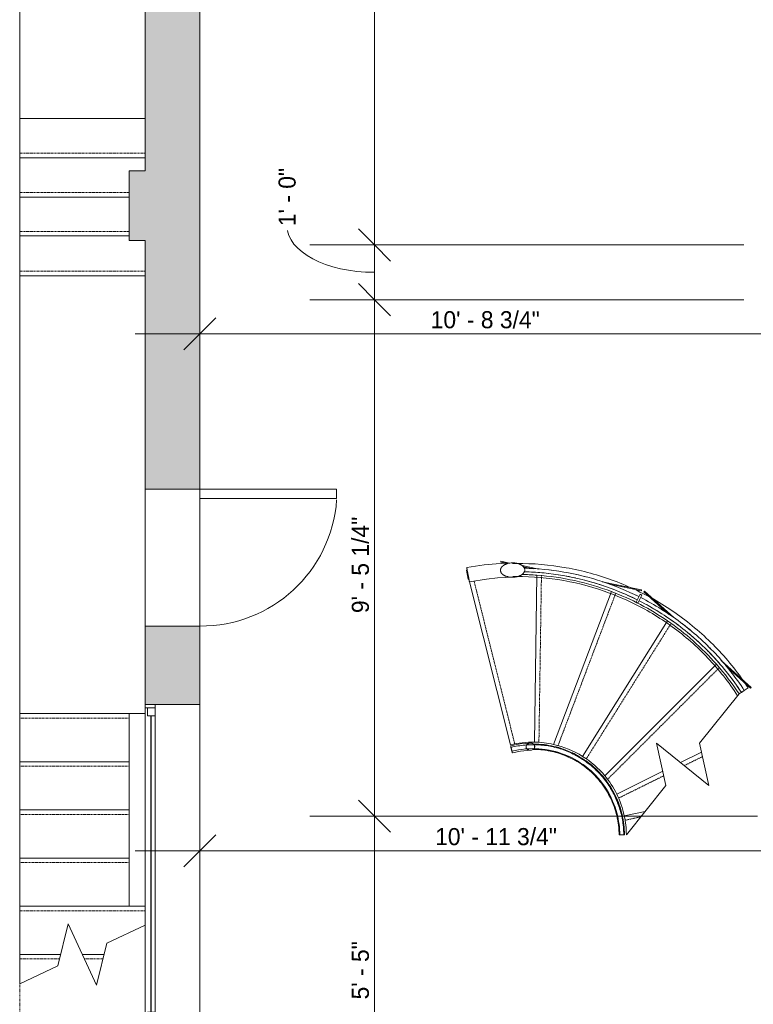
# Model space of a CAD drawing. Header units: inches. Extents: x -268 to 77, y -121 to 756.
# Tile 4 of 7: x -268 to -107, y 167 to 383. Entities that reach past the tile are written whole.
import ezdxf

# ---------------------------------------------------------------- set-up
doc = ezdxf.new("R2010")
doc.units = ezdxf.units.IN
doc.header["$MEASUREMENT"] = 0
doc.linetypes.add('Dash', pattern=[0.23622, 0.11811, -0.11811])
doc.linetypes.add('Overhead', pattern=[0.15625, 0.09375, -0.0625])
for name, color, linetype, lineweight in [('A-ANNO-DIMS', 211, 'Continuous', 9), ('A-ANNO-DIMS-120', 211, 'Continuous', 9), ('A-AREA', 32, 'Continuous', 9), ('A-DOOR', 31, 'Continuous', 9), ('A-FLOR', 192, 'Continuous', 9), ('A-FLOR-HRAL', 11, 'Continuous', 9), ('A-GLAZ', 151, 'Continuous', 9), ('A-WALL', 90, 'Continuous', 9), ('A-WALL-PATT', 111, 'Continuous', 9), ('S-STRS', 90, 'Continuous', 9), ('S-STRS-MBND', 31, 'Continuous', 9)]:
    doc.layers.add(name, color=color, linetype=linetype, lineweight=lineweight)
doc.styles.add('Inter', font='txt', dxfattribs={"height": 3.75})
doc.dimstyles.new('Linear_-_1_32__Inter__Imperial__SMALL', dxfattribs={"dimscale": 12, "dimtxt": 4.967999, "dimasz": 0.585938, "dimexe": 1.181102, "dimexo": 0.787402, "dimgap": 0, "dimtad": 1, "dimrnd": 0.25, "dimzin": 1, "dimdsep": 46, "dimlunit": 4, "dimtxsty": 'Inter', "dimblk1": 'OBLIQUE', "dimblk2": 'OBLIQUE', "dimsah": 1, "dimcen": 0.09, "dimdle": 1.181102, "dimazin": 0, "dimtfac": 1, "dimtdec": 4, "dimtix": 1, "dimtmove": 0, "dimatfit": 3, "dimfxl": 1, "dimtvp": 1, "dimtfill": 1, "dimfrac": 2, "dimtolj": 1, "dimtzin": 0, "dimarcsym": 2})
doc.dimstyles.new('Linear_-_1_32__Inter__Imperial__SMALL_1', dxfattribs={"dimscale": 12, "dimtxt": 4.967999, "dimasz": 0.585938, "dimexe": 1.181102, "dimexo": 0.787402, "dimgap": 0, "dimtad": 1, "dimrnd": 0.25, "dimzin": 1, "dimdsep": 46, "dimlunit": 4, "dimtxsty": 'Inter', "dimblk1": 'OBLIQUE', "dimblk2": 'OBLIQUE', "dimsah": 1, "dimcen": 0.09, "dimdle": 1.181102, "dimazin": 0, "dimtfac": 1, "dimtdec": 4, "dimtix": 1, "dimtmove": 1, "dimatfit": 3, "dimfxl": 1, "dimtvp": 1, "dimtfill": 1, "dimfrac": 2, "dimtolj": 1, "dimtzin": 0, "dimarcsym": 2})

# ---------------------------------------------------------------- blocks, each defined once
blk = doc.blocks.new('Railing - Railing-4259131-Lower Floor Dimension Plan')
at = {"layer": 'A-FLOR-HRAL'}
blk.add_line((-136.82, 204.42), (-135.64, 204.43), dxfattribs=at)
blk.add_line((-136.82, 204.42), (-135.64, 204.43), dxfattribs=at)
blk.add_line((-136.82, 204.42), (-135.64, 204.43), dxfattribs=at)
blk.add_line((-136.82, 204.42), (-135.64, 204.43), dxfattribs=at)
blk.add_line((-136.82, 204.42), (-135.64, 204.43), dxfattribs=at)
blk.add_line((-136.82, 204.42), (-135.64, 204.43), dxfattribs=at)
for points in [[(-155.76, 223.14), (-154.96, 223.14), (-154.16, 223.09), (-153.37, 223)], [(-155.76, 223.14), (-154.96, 223.14), (-154.16, 223.09), (-153.37, 223)], [(-155.76, 223.14), (-154.96, 223.14), (-154.16, 223.09), (-153.37, 223)], [(-155.76, 223.14), (-154.96, 223.14), (-154.16, 223.09), (-153.37, 223)], [(-155.76, 223.14), (-154.96, 223.14), (-154.16, 223.09), (-153.37, 223)], [(-155.76, 223.14), (-154.35, 223.14), (-151.53, 222.84), (-147.52, 221.45), (-143.91, 219.21), (-140.88, 216.22), (-138.6, 212.64), (-137.17, 208.64), (-136.83, 205.82), (-136.82, 204.42)], [(-155.55, 224.32), (-154.06, 224.31), (-151.09, 223.96), (-146.87, 222.46), (-143.07, 220.07), (-139.9, 216.9), (-137.5, 213.11), (-136, 208.88), (-135.65, 205.91), (-135.64, 204.43)], [(-153.87, 224.24), (-153.46, 224.2), (-153.05, 224.15), (-152.64, 224.09)], [(-153.87, 224.24), (-153.46, 224.2), (-153.05, 224.15), (-152.64, 224.09)], [(-153.87, 224.24), (-153.46, 224.2), (-153.05, 224.15), (-152.64, 224.09)], [(-153.87, 224.24), (-153.46, 224.2), (-153.05, 224.15), (-152.64, 224.09)], [(-153.87, 224.24), (-153.46, 224.2), (-153.05, 224.15), (-152.64, 224.09)], [(-152.37, 222.84), (-151.26, 222.65), (-150.17, 222.35), (-149.12, 221.96)], [(-152.37, 222.84), (-151.26, 222.65), (-150.17, 222.35), (-149.12, 221.96)], [(-152.37, 222.84), (-151.26, 222.65), (-150.17, 222.35), (-149.12, 221.96)], [(-152.37, 222.84), (-151.26, 222.65), (-150.17, 222.35), (-149.12, 221.96)], [(-152.37, 222.84), (-151.26, 222.65), (-150.17, 222.35), (-149.12, 221.96)], [(-150.51, 223.64), (-150.11, 223.53), (-149.71, 223.41), (-149.32, 223.28)], [(-150.51, 223.64), (-150.11, 223.53), (-149.71, 223.41), (-149.32, 223.28)], [(-150.51, 223.64), (-150.11, 223.53), (-149.71, 223.41), (-149.32, 223.28)], [(-150.51, 223.64), (-150.11, 223.53), (-149.71, 223.41), (-149.32, 223.28)], [(-150.51, 223.64), (-150.11, 223.53), (-149.71, 223.41), (-149.32, 223.28)], [(-147.18, 222.43), (-146.86, 222.28), (-146.54, 222.12), (-146.22, 221.95)], [(-147.18, 222.43), (-146.86, 222.28), (-146.54, 222.12), (-146.22, 221.95)], [(-147.18, 222.43), (-146.86, 222.28), (-146.54, 222.12), (-146.22, 221.95)], [(-147.18, 222.43), (-146.86, 222.28), (-146.54, 222.12), (-146.22, 221.95)], [(-147.18, 222.43), (-146.86, 222.28), (-146.54, 222.12), (-146.22, 221.95)], [(-149.08, 221.95), (-148.02, 221.55), (-146.99, 221.05), (-146.01, 220.47)], [(-149.08, 221.95), (-148.02, 221.55), (-146.99, 221.05), (-146.01, 220.47)], [(-149.08, 221.95), (-148.02, 221.55), (-146.99, 221.05), (-146.01, 220.47)], [(-149.08, 221.95), (-148.02, 221.55), (-146.99, 221.05), (-146.01, 220.47)], [(-149.08, 221.95), (-148.02, 221.55), (-146.99, 221.05), (-146.01, 220.47)], [(-145.16, 219.93), (-144.46, 219.46), (-143.79, 218.94), (-143.16, 218.38)], [(-145.16, 219.93), (-144.46, 219.46), (-143.79, 218.94), (-143.16, 218.38)], [(-145.16, 219.93), (-144.46, 219.46), (-143.79, 218.94), (-143.16, 218.38)], [(-145.16, 219.93), (-144.46, 219.46), (-143.79, 218.94), (-143.16, 218.38)], [(-145.16, 219.93), (-144.46, 219.46), (-143.79, 218.94), (-143.16, 218.38)], [(-142.42, 217.69), (-141.61, 216.89), (-140.88, 216.02), (-140.23, 215.09)], [(-142.42, 217.69), (-141.61, 216.89), (-140.88, 216.02), (-140.23, 215.09)], [(-142.42, 217.69), (-141.61, 216.89), (-140.88, 216.02), (-140.23, 215.09)], [(-142.42, 217.69), (-141.61, 216.89), (-140.88, 216.02), (-140.23, 215.09)], [(-142.42, 217.69), (-141.61, 216.89), (-140.88, 216.02), (-140.23, 215.09)], [(-140.94, 217.86), (-140.7, 217.59), (-140.46, 217.32), (-140.23, 217.04)], [(-140.94, 217.86), (-140.7, 217.59), (-140.46, 217.32), (-140.23, 217.04)], [(-140.94, 217.86), (-140.7, 217.59), (-140.46, 217.32), (-140.23, 217.04)], [(-140.94, 217.86), (-140.7, 217.59), (-140.46, 217.32), (-140.23, 217.04)], [(-140.94, 217.86), (-140.7, 217.59), (-140.46, 217.32), (-140.23, 217.04)], [(-140.22, 215.08), (-139.57, 214.15), (-139.01, 213.16), (-138.53, 212.13)], [(-140.22, 215.08), (-139.57, 214.15), (-139.01, 213.16), (-138.53, 212.13)], [(-140.22, 215.08), (-139.57, 214.15), (-139.01, 213.16), (-138.53, 212.13)], [(-140.22, 215.08), (-139.57, 214.15), (-139.01, 213.16), (-138.53, 212.13)], [(-140.22, 215.08), (-139.57, 214.15), (-139.01, 213.16), (-138.53, 212.13)], [(-138.87, 215.19), (-138.65, 214.84), (-138.43, 214.49), (-138.23, 214.13)], [(-138.87, 215.19), (-138.65, 214.84), (-138.43, 214.49), (-138.23, 214.13)], [(-138.87, 215.19), (-138.65, 214.84), (-138.43, 214.49), (-138.23, 214.13)], [(-138.87, 215.19), (-138.65, 214.84), (-138.43, 214.49), (-138.23, 214.13)], [(-138.87, 215.19), (-138.65, 214.84), (-138.43, 214.49), (-138.23, 214.13)], [(-137.26, 212.18), (-137.1, 211.8), (-136.95, 211.41), (-136.81, 211.02)], [(-137.26, 212.18), (-137.1, 211.8), (-136.95, 211.41), (-136.81, 211.02)], [(-137.26, 212.18), (-137.1, 211.8), (-136.95, 211.41), (-136.81, 211.02)], [(-137.26, 212.18), (-137.1, 211.8), (-136.95, 211.41), (-136.81, 211.02)], [(-137.26, 212.18), (-137.1, 211.8), (-136.95, 211.41), (-136.81, 211.02)], [(-138.14, 211.2), (-137.83, 210.42), (-137.57, 209.61), (-137.37, 208.8)], [(-138.14, 211.2), (-137.83, 210.42), (-137.57, 209.61), (-137.37, 208.8)], [(-138.14, 211.2), (-137.83, 210.42), (-137.57, 209.61), (-137.37, 208.8)], [(-138.14, 211.2), (-137.83, 210.42), (-137.57, 209.61), (-137.37, 208.8)], [(-138.14, 211.2), (-137.83, 210.42), (-137.57, 209.61), (-137.37, 208.8)], [(-137.15, 207.81), (-136.94, 206.69), (-136.83, 205.55), (-136.82, 204.42)], [(-137.15, 207.81), (-136.94, 206.69), (-136.83, 205.55), (-136.82, 204.42)], [(-137.15, 207.81), (-136.94, 206.69), (-136.83, 205.55), (-136.82, 204.42)], [(-137.15, 207.81), (-136.94, 206.69), (-136.83, 205.55), (-136.82, 204.42)], [(-137.15, 207.81), (-136.94, 206.69), (-136.83, 205.55), (-136.82, 204.42)], [(-136.16, 208.82), (-136.08, 208.47), (-136.01, 208.12), (-135.94, 207.76)], [(-136.16, 208.82), (-136.08, 208.47), (-136.01, 208.12), (-135.94, 207.76)], [(-136.16, 208.82), (-136.08, 208.47), (-136.01, 208.12), (-135.94, 207.76)], [(-136.16, 208.82), (-136.08, 208.47), (-136.01, 208.12), (-135.94, 207.76)], [(-136.16, 208.82), (-136.08, 208.47), (-136.01, 208.12), (-135.94, 207.76)]]:
    blk.add_open_spline(points, degree=3, dxfattribs=at)
blk = doc.blocks.new('Railing - 50 x 12mm-4272049-Lower Floor Dimension Plan')
at = {"layer": 'A-FLOR-HRAL'}
for p, q in [((-0.98, 0.08), (-0.98, 0.24)), ((-0.98, 0.24), (0.98, 0.24)), ((0.98, 0.24), (0.98, 0.08))]:
    blk.add_line(p, q, dxfattribs=at)
blk = doc.blocks.new('Railing - 800mm-4272051-Lower Floor Dimension Plan')
at = {"layer": 'A-FLOR-HRAL'}
h = blk.add_hatch(dxfattribs=at)
h.set_pattern_fill('FP_1', color=256, style=0, pattern_type=2)
h.set_pattern_definition([(347.56, (-226.838, -129.79), (23.5213, 12.7617), [10.739, -6.444, 10.739, -6.444, -13.661]), (347.56, (-226.838, -129.79), (23.5213, 12.7617), [-34.366, 0.158, -13.503]), (347.56, (-226.838, -129.79), (23.5213, 12.7617), [0.158, -34.209, 4.296, -9.365]), (347.56, (-226.43, -129.211), (23.5213, 12.7617), [8.592, -10.739, 6.444, -6.444, -15.808]), (347.56, (-226.43, -129.211), (23.5213, 12.7617), [-32.218, 0.158, -15.651]), (347.56, (-226.43, -129.211), (23.5213, 12.7617), [0.158, -32.061, 7.518, -8.291]), (347.56, (-224.85, -128.891), (23.5213, 12.7617), [6.444, -12.887, 4.296, -6.444, -17.956]), (347.56, (-224.85, -128.891), (23.5213, 12.7617), [-30.07, 0.158, -17.799]), (347.56, (-224.85, -128.891), (23.5213, 12.7617), [0.158, -29.913, 9.665, -8.291]), (347.56, (-226.073, -130.628), (23.5213, 12.7617), [6.444, -12.887, 5.37, -23.326]), (347.56, (-224.135, -131.724), (23.5213, 12.7617), [3.222, -16.109, 2.148, -26.548]), (347.56, (-222.097, -128.829), (23.5213, 12.7617), [2.148, -16.109, 2.148, -8.592, -19.03]), (347.56, (-222.097, -128.829), (23.5213, 12.7617), [-28.996, 0.158, -18.873]), (347.56, (-222.097, -128.829), (23.5213, 12.7617), [0.158, -28.839, 5.37, -13.661]), (347.56, (-221.533, -137.65), (23.5213, 12.7617), [10.739, -16.109, 12.887, -8.506]), (347.56, (-223.113, -137.97), (23.5213, 12.7617), [15.035, -10.739, 16.109, -6.358]), (347.56, (-222.349, -138.808), (23.5213, 12.7617), [17.183, -8.592, 12.887, -9.365]), (347.56, (-220.411, -139.904), (23.5213, 12.7617), [10.739, -15.035, 8.592, -13.661]), (347.56, (-217.608, -137.847), (23.5213, 12.7617), [5.37, -21.479, 6.444, -14.734]), (347.56, (-218.474, -141), (23.5213, 12.7617), [4.296, -21.479, 4.296, -17.956])])
h.paths.add_polyline_path([(-0.26, -15.75), (-0.07, -15.75), (-0.07, -6.89), (-0.26, -8.98), (-0.26, -14.92)], flags=0)
h.paths.add_polyline_path([(-0.07, 7.24), (-0.09, 10.96), (-0.26, 10.49), (-0.26, 8.46), (-0.17, 7.88)], flags=0)
h.paths.add_polyline_path([(-0.26, 14.54), (-0.07, 13.8), (-0.07, 15.75), (-0.26, 15.75), (-0.26, 14.72)], flags=0)
for p, q in [((-0.26, 14.54), (-0.26, 15.75)), ((-0.07, 15.75), (-0.26, 15.75)), ((-0.07, 15.75), (-0.07, 13.8)), ((-0.07, 11.01), (-0.07, 7.24)), ((-0.26, 8.46), (-0.26, 10.69)), ((-0.07, -6.89), (-0.07, -15.75)), ((-0.26, -15.75), (-0.26, -8.64)), ((-0.26, -15.75), (-0.07, -15.75))]:
    blk.add_line(p, q, dxfattribs=at)
blk = doc.blocks.new('Railing - 50 x 12mm-V3-Lower Floor Dimension Plan')
at = {"layer": 'A-FLOR-HRAL'}
for p, q in [((-0.98, -0.24), (-0.98, 0.24)), ((-0.98, 0.24), (0.98, 0.24)), ((0.98, 0.24), (0.98, -0.24)), ((-0.98, -0.24), (0.98, -0.24))]:
    blk.add_line(p, q, dxfattribs=at)
blk = doc.blocks.new('Railing - 800mm-V4-Lower Floor Dimension Plan')
at = {"layer": 'A-FLOR-HRAL'}
h = blk.add_hatch(dxfattribs=at)
h.set_pattern_fill('FP_2', color=256, style=0, pattern_type=2)
h.set_pattern_definition([(16.822, (-103.476, -170.356), (12.2099, 22.0856), [10.691, -6.415, 10.691, -6.415, -13.599]), (16.822, (-103.476, -170.356), (12.2099, 22.0856), [-34.212, 0.157, -13.443]), (16.822, (-103.476, -170.356), (12.2099, 22.0856), [0.157, -34.056, 4.277, -9.323]), (16.822, (-103.479, -169.671), (12.2099, 22.0856), [8.553, -10.691, 6.415, -6.415, -15.738]), (16.822, (-103.479, -169.671), (12.2099, 22.0856), [-32.074, 0.157, -15.581]), (16.822, (-103.479, -169.671), (12.2099, 22.0856), [0.157, -31.917, 7.484, -8.254]), (16.822, (-102.337, -168.641), (12.2099, 22.0856), [6.415, -12.83, 4.277, -6.415, -17.876]), (16.822, (-102.337, -168.641), (12.2099, 22.0856), [-29.936, 0.157, -17.719]), (16.822, (-102.337, -168.641), (12.2099, 22.0856), [0.157, -29.779, 9.622, -8.254]), (16.822, (-102.329, -170.695), (12.2099, 22.0856), [6.415, -12.83, 5.346, -23.222]), (16.822, (-100.038, -170.688), (12.2099, 22.0856), [3.207, -16.037, 2.138, -26.429]), (16.822, (-100.052, -167.264), (12.2099, 22.0856), [2.138, -16.037, 2.138, -8.553, -18.945]), (16.822, (-100.052, -167.264), (12.2099, 22.0856), [-28.867, 0.157, -18.788]), (16.822, (-100.052, -167.264), (12.2099, 22.0856), [0.157, -28.71, 5.346, -13.599]), (16.822, (-94.296, -174.436), (12.2099, 22.0856), [10.691, -16.037, 12.83, -8.468]), (16.822, (-95.438, -175.466), (12.2099, 22.0856), [14.968, -10.691, 16.037, -6.329]), (16.822, (-94.291, -175.805), (12.2099, 22.0856), [17.106, -8.553, 12.83, -9.323]), (16.822, (-92, -175.798), (12.2099, 22.0856), [10.691, -14.968, 8.553, -13.599]), (16.822, (-90.866, -172.713), (12.2099, 22.0856), [5.346, -21.383, 6.415, -14.669]), (16.822, (-89.709, -175.791), (12.2099, 22.0856), [4.277, -21.383, 4.277, -17.876])])
h.paths.add_polyline_path([(-0.26, -15.75), (-0.07, -15.75), (-0.1, -7.15), (-0.26, -8.51), (-0.26, -15.4)], flags=0)
h.paths.add_polyline_path([(-0.07, 7.12), (-0.07, 15.75), (-0.26, 15.75), (-0.26, 8.41), (-0.16, 7.73)], flags=0)
for p, q in [((-0.26, 8.41), (-0.26, 15.75)), ((-0.07, 15.75), (-0.26, 15.75)), ((-0.07, 15.75), (-0.07, 7.12)), ((-0.26, -15.75), (-0.26, -8.51)), ((-0.07, -6.89), (-0.07, -15.75)), ((-0.26, -15.75), (-0.07, -15.75))]:
    blk.add_line(p, q, dxfattribs=at)
blk = doc.blocks.new('Railing - Railing-4259135-Lower Floor Dimension Plan')
at = {"layer": 'A-FLOR-HRAL'}
blk.add_line((-110.01, 235.62), (-109.36, 236.05), dxfattribs=at)
blk.add_line((-110.01, 235.62), (-109.36, 236.05), dxfattribs=at)
for points in [[(-157.62, 262.08), (-154.77, 262.02), (-149.06, 261.46), (-140.72, 259.4), (-135.42, 257.22), (-132.87, 255.95)], [(-157.6, 262.87), (-157.07, 262.86), (-156.53, 262.84), (-156, 262.81)], [(-157.6, 262.87), (-154.71, 262.8), (-148.92, 262.24), (-140.45, 260.14), (-135.08, 257.93), (-132.48, 256.63)], [(-156.04, 262.03), (-154.8, 261.96), (-153.57, 261.86), (-152.34, 261.72)], [(-152.25, 262.5), (-151.5, 262.42), (-150.75, 262.32), (-150, 262.2)], [(-150.12, 261.42), (-148.87, 261.23), (-147.63, 261), (-146.4, 260.73)], [(-146.23, 261.5), (-145.54, 261.35), (-144.85, 261.18), (-144.17, 261)], [(-144.36, 260.24), (-142.94, 259.87), (-141.52, 259.45), (-140.13, 258.98)], [(-138.71, 259.31), (-138.64, 259.29), (-138.58, 259.26), (-138.51, 259.24)], [(-138.79, 258.5), (-136.96, 257.83), (-135.17, 257.07), (-133.42, 256.22)], [(-133.08, 256.93), (-132.88, 256.83), (-132.68, 256.73), (-132.48, 256.63)], [(-132.42, 255.72), (-129.4, 254.18), (-123.64, 250.59), (-116.06, 243.79), (-111.87, 238.45), (-110.01, 235.62)], [(-132.15, 255.58), (-130.84, 254.91), (-129.56, 254.18), (-128.3, 253.41)], [(-132.06, 256.42), (-131.97, 256.37), (-131.88, 256.33), (-131.79, 256.28)], [(-132.06, 256.42), (-129.01, 254.87), (-123.17, 251.22), (-115.49, 244.33), (-111.23, 238.92), (-109.36, 236.05)], [(-127.89, 254.08), (-127.29, 253.71), (-126.69, 253.33), (-126.11, 252.94)], [(-126.54, 252.28), (-125.49, 251.58), (-124.46, 250.85), (-123.46, 250.08)], [(-122.98, 250.71), (-122.38, 250.25), (-121.79, 249.78), (-121.2, 249.29)], [(-121.71, 248.69), (-120.75, 247.9), (-119.82, 247.08), (-118.92, 246.23)], [(-118.38, 246.81), (-117.84, 246.3), (-117.31, 245.78), (-116.79, 245.26)], [(-117.35, 244.7), (-116.42, 243.76), (-115.52, 242.78), (-114.65, 241.78)], [(-113.45, 240.34), (-112.23, 238.82), (-111.08, 237.25), (-110.01, 235.62)], [(-113.11, 241.17), (-113.02, 241.06), (-112.93, 240.94), (-112.83, 240.83)]]:
    blk.add_open_spline(points, degree=3, dxfattribs=at)
for name, p, rotation in [('Railing - 800mm-4272051-Lower Floor Dimension Plan', (-147.29, 261.32), 78.5375438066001), ('Railing - 50 x 12mm-4272049-Lower Floor Dimension Plan', (-169.86, 261.49), 100.6130715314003), ('Railing - 50 x 12mm-V3-Lower Floor Dimension Plan', (-132.45, 256.18), 63.23003504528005), ('Railing - 800mm-V4-Lower Floor Dimension Plan', (-119.5, 247.3), 47.92252628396)]:
    blk.add_blockref(name, p, dxfattribs=dict(rotation=rotation))
blk = doc.blocks.new('Top Rail Type - Top Rail_Internal_-4259139-Lower Floor Dimension Plan')
at = {"layer": 'A-FLOR-HRAL', "flags": 128}
for points in [[(-156.29, 224.52), (-158.54, 224.33), (-160.6, 223.92)], [(-156.25, 222.94), (-158.4, 222.75), (-160.22, 222.4)]]:
    blk.add_lwpolyline(points, dxfattribs=at)
at = {"layer": 'A-FLOR-HRAL'}
for points, knots in [([(-160.6, 223.92), (-160.6, 223.92), (-160.6, 223.91), (-160.59, 223.88), (-160.59, 223.85), (-160.58, 223.83), (-160.57, 223.81), (-160.57, 223.78), (-160.56, 223.75), (-160.55, 223.72), (-160.54, 223.69), (-160.54, 223.66), (-160.53, 223.63), (-160.53, 223.62), (-160.52, 223.6), (-160.52, 223.59), (-160.51, 223.56), (-160.5, 223.52), (-160.49, 223.48), (-160.48, 223.44), (-160.48, 223.41), (-160.47, 223.38), (-160.46, 223.34), (-160.44, 223.27), (-160.42, 223.2), (-160.41, 223.15)], [-1, -1, -1, -1, -0.833333, -0.75, -0.666667, -0.625, -0.583333, -0.541667, -0.5, -0.458333, -0.416667, -0.375, -0.354167, -0.333333, -0.322917, -0.3125, -0.291667, -0.25, -0.208333, -0.1875, -0.166667, -0.145833, -0.125, -0.083333, 0, 0, 0, 0]), ([(-160.41, 223.15), (-160.4, 223.12), (-160.39, 223.06), (-160.37, 222.97), (-160.35, 222.91), (-160.34, 222.86), (-160.33, 222.83), (-160.32, 222.8), (-160.31, 222.76), (-160.3, 222.71), (-160.29, 222.67), (-160.28, 222.64), (-160.28, 222.63), (-160.27, 222.61), (-160.27, 222.59), (-160.26, 222.57), (-160.26, 222.54), (-160.25, 222.51), (-160.25, 222.5), (-160.24, 222.48), (-160.24, 222.46), (-160.23, 222.43), (-160.22, 222.4), (-160.22, 222.39), (-160.22, 222.4)], [-1, -1, -1, -1, -0.95, -0.9, -0.85, -0.825, -0.8, -0.775, -0.75, -0.7, -0.65, -0.625, -0.6125, -0.6, -0.575, -0.55, -0.5, -0.45, -0.425, -0.4, -0.35, -0.3, -0.2, 0, 0, 0, 0]), ([(-156.32, 224.52), (-156.39, 224.51), (-156.51, 224.5), (-156.7, 224.43), (-156.84, 224.36), (-156.95, 224.28), (-157.01, 224.21), (-157.07, 224.15), (-157.11, 224.09), (-157.14, 224.03), (-157.17, 223.96), (-157.2, 223.89), (-157.21, 223.79), (-157.22, 223.72), (-157.21, 223.67)], [0, 0, 0, 0, 0.142857, 0.285714, 0.428571, 0.5, 0.571429, 0.625, 0.678571, 0.732143, 0.785714, 0.839286, 0.892857, 1, 1, 1, 1]), ([(-157.21, 223.67), (-157.21, 223.6), (-157.19, 223.51), (-157.13, 223.39), (-157.08, 223.31), (-157.02, 223.24), (-156.94, 223.17), (-156.87, 223.11), (-156.77, 223.05), (-156.67, 223.01), (-156.58, 222.98), (-156.44, 222.95), (-156.32, 222.94), (-156.22, 222.95)], [0, 0, 0, 0, 0.142857, 0.214286, 0.285714, 0.357143, 0.428571, 0.5, 0.571429, 0.678571, 0.732143, 0.785714, 1, 1, 1, 1]), ([(-155.32, 223.77), (-155.33, 223.84), (-155.35, 223.93), (-155.4, 224.05), (-155.45, 224.14), (-155.51, 224.21), (-155.58, 224.28), (-155.66, 224.34), (-155.76, 224.4), (-155.86, 224.45), (-155.95, 224.48), (-156.1, 224.51), (-156.22, 224.52), (-156.32, 224.52)], [0, 0, 0, 0, 0.142857, 0.214286, 0.285714, 0.357143, 0.428571, 0.5, 0.571429, 0.678571, 0.732143, 0.785714, 1, 1, 1, 1]), ([(-156.22, 222.95), (-156.09, 222.95), (-155.9, 223), (-155.7, 223.1), (-155.6, 223.18), (-155.53, 223.24), (-155.48, 223.3), (-155.44, 223.36), (-155.4, 223.42), (-155.37, 223.49), (-155.35, 223.56), (-155.33, 223.65), (-155.32, 223.72), (-155.32, 223.77)], [0, 0, 0, 0, 0.285714, 0.428571, 0.5, 0.571429, 0.625, 0.678571, 0.732143, 0.785714, 0.839286, 0.892857, 1, 1, 1, 1])]:
    blk.add_open_spline(points, degree=3, knots=knots, dxfattribs=at)
blk = doc.blocks.new('Top Rail Type - Top Rail_Internal_-V5-Lower Floor Dimension Plan')
at = {"layer": 'A-FLOR-HRAL'}
for p, q in [((-160.52, 223.57), (-160.3, 222.72)), ((-136.67, 204.42), (-135.79, 204.42))]:
    blk.add_line(p, q, dxfattribs=at)
for points, knots in [([(-160.52, 223.57), (-159.51, 223.82), (-157.46, 224.17), (-154.33, 224.2), (-151.24, 223.75), (-148.26, 222.82), (-145.46, 221.43), (-142.91, 219.63), (-140.68, 217.45), (-138.81, 214.95), (-137.35, 212.19), (-136.34, 209.24), (-135.88, 206.62), (-135.8, 205), (-135.79, 204.42)], [0, 0, 0, 0, 0.156458, 0.312916, 0.469374, 0.625832, 0.782291, 0.938749, 1.095207, 1.251665, 1.408123, 1.564581, 1.721039, 1.808055, 1.808055, 1.808055, 1.808055]), ([(-160.3, 222.72), (-158.38, 223.21), (-154.38, 223.56), (-148.5, 222.22), (-143.32, 219.14), (-139.35, 214.61), (-137.14, 209.49), (-136.68, 205.96), (-136.67, 204.42)], [0, 0, 0, 0, 0.312916, 0.625832, 0.938749, 1.251665, 1.564581, 1.808053, 1.808053, 1.808053, 1.808053])]:
    blk.add_open_spline(points, degree=3, knots=knots, dxfattribs=at)
blk = doc.blocks.new('Top Rail Type - Top Rail_Internal_-4259150-Lower Floor Dimension Plan')
at = {"layer": 'A-FLOR-HRAL'}
for p, q in [((-160.2, 264.03), (-163.76, 263.86)), ((-160.14, 260.88), (-163.51, 260.72))]:
    blk.add_line(p, q, dxfattribs=at)
at = {"layer": 'A-FLOR-HRAL', "flags": 128}
for points in [[(-170.22, 263), (-166.38, 263.59), (-163.76, 263.86)], [(-169.64, 259.9), (-165.89, 260.48), (-163.51, 260.72)]]:
    blk.add_lwpolyline(points, dxfattribs=at)
at = {"layer": 'A-FLOR-HRAL'}
for points, knots in [([(-160.2, 264.03), (-160.39, 264.03), (-160.68, 264.01), (-161.05, 263.94), (-161.28, 263.87), (-161.46, 263.82), (-161.6, 263.77), (-161.73, 263.71), (-161.86, 263.65), (-161.98, 263.58), (-162.11, 263.51), (-162.21, 263.44), (-162.28, 263.38), (-162.33, 263.34), (-162.39, 263.29), (-162.46, 263.22), (-162.54, 263.13), (-162.62, 263.04), (-162.67, 262.96), (-162.7, 262.9), (-162.73, 262.84), (-162.77, 262.75), (-162.81, 262.59), (-162.83, 262.45), (-162.83, 262.35)], [0, 0, 0, 0, 0.166667, 0.25, 0.333333, 0.375, 0.416667, 0.458333, 0.5, 0.541667, 0.583333, 0.625, 0.645833, 0.666667, 0.6875, 0.708333, 0.75, 0.791667, 0.8125, 0.833333, 0.854167, 0.875, 0.916667, 1, 1, 1, 1]), ([(-157.5, 262.45), (-157.51, 262.54), (-157.53, 262.66), (-157.57, 262.8), (-157.59, 262.87), (-157.63, 262.95), (-157.68, 263.03), (-157.75, 263.13), (-157.82, 263.21), (-157.88, 263.27), (-157.92, 263.31), (-157.96, 263.36), (-158.03, 263.41), (-158.11, 263.47), (-158.21, 263.54), (-158.31, 263.6), (-158.42, 263.66), (-158.53, 263.71), (-158.64, 263.76), (-158.8, 263.82), (-158.99, 263.88), (-159.31, 263.96), (-159.71, 264.02), (-160.04, 264.04), (-160.2, 264.03)], [0, 0, 0, 0, 0.071429, 0.107143, 0.125, 0.142857, 0.178571, 0.214286, 0.25, 0.267857, 0.285714, 0.303571, 0.321429, 0.357143, 0.392857, 0.428571, 0.464286, 0.5, 0.535714, 0.571429, 0.642857, 0.714286, 0.857143, 1, 1, 1, 1]), ([(-170.22, 263), (-170.22, 262.99), (-170.22, 262.98), (-170.21, 262.94), (-170.2, 262.89), (-170.19, 262.84), (-170.18, 262.77), (-170.17, 262.7), (-170.15, 262.61), (-170.13, 262.5), (-170.09, 262.32), (-170.05, 262.08), (-169.99, 261.77), (-169.95, 261.56), (-169.93, 261.45)], [-1, -1, -1, -1, -0.892857, -0.839286, -0.785714, -0.732143, -0.678571, -0.625, -0.571429, -0.5, -0.428571, -0.285714, -0.142857, 0, 0, 0, 0]), ([(-169.93, 261.45), (-169.91, 261.37), (-169.88, 261.21), (-169.85, 261.01), (-169.82, 260.86), (-169.79, 260.71), (-169.76, 260.55), (-169.73, 260.4), (-169.71, 260.28), (-169.69, 260.17), (-169.67, 260.08), (-169.66, 260), (-169.64, 259.92), (-169.64, 259.9), (-169.64, 259.9)], [-1, -1, -1, -1, -0.892857, -0.785714, -0.732143, -0.678571, -0.571429, -0.5, -0.428571, -0.357143, -0.285714, -0.214286, -0.142857, 0, 0, 0, 0]), ([(-162.83, 262.35), (-162.83, 262.26), (-162.8, 262.15), (-162.75, 262.02), (-162.72, 261.95), (-162.69, 261.88), (-162.63, 261.8), (-162.56, 261.7), (-162.49, 261.63), (-162.43, 261.57), (-162.38, 261.53), (-162.34, 261.5), (-162.28, 261.45), (-162.19, 261.39), (-162.09, 261.33), (-161.99, 261.27), (-161.88, 261.22), (-161.77, 261.17), (-161.66, 261.12), (-161.51, 261.07), (-161.32, 261.02), (-161.01, 260.95), (-160.62, 260.89), (-160.3, 260.88), (-160.14, 260.88)], [0, 0, 0, 0, 0.071429, 0.107143, 0.125, 0.142857, 0.178571, 0.214286, 0.25, 0.267857, 0.285714, 0.303571, 0.321429, 0.357143, 0.392857, 0.428571, 0.464286, 0.5, 0.535714, 0.571429, 0.642857, 0.714286, 0.857143, 1, 1, 1, 1]), ([(-160.14, 260.88), (-159.95, 260.89), (-159.68, 260.91), (-159.31, 260.97), (-159.09, 261.03), (-158.91, 261.08), (-158.78, 261.13), (-158.65, 261.18), (-158.52, 261.23), (-158.4, 261.3), (-158.27, 261.36), (-158.18, 261.42), (-158.1, 261.48), (-158.05, 261.52), (-157.99, 261.56), (-157.92, 261.63), (-157.84, 261.71), (-157.76, 261.8), (-157.7, 261.87), (-157.67, 261.93), (-157.64, 261.99), (-157.6, 262.07), (-157.54, 262.22), (-157.51, 262.36), (-157.5, 262.45)], [0, 0, 0, 0, 0.166667, 0.25, 0.333333, 0.375, 0.416667, 0.458333, 0.5, 0.541667, 0.583333, 0.625, 0.645833, 0.666667, 0.6875, 0.708333, 0.75, 0.791667, 0.8125, 0.833333, 0.854167, 0.875, 0.916667, 1, 1, 1, 1])]:
    blk.add_open_spline(points, degree=3, knots=knots, dxfattribs=at)
blk = doc.blocks.new('Top Rail Type - Top Rail_Internal_-V6-Lower Floor Dimension Plan')
at = {"layer": 'A-FLOR-HRAL'}
for p, q in [((-110.52, 235.29), (-108.51, 236.61)), ((-110.82, 234.91), (-110.52, 235.29))]:
    blk.add_line(p, q, dxfattribs=at)
for points, knots in [([(-160.2, 263.89), (-159.91, 263.9), (-155.96, 263.95), (-148.37, 263.3), (-137.77, 260.4), (-127.87, 255.64), (-118.99, 249.17), (-112.69, 242.55), (-109.5, 238.12), (-108.51, 236.61)], [0.166693, 0.166693, 0.166693, 0.166693, 0.181311, 0.362623, 0.543934, 0.725246, 0.906557, 1.087869, 1.177688, 1.177688, 1.177688, 1.177688]), ([(-160.14, 261.03), (-159.86, 261.03), (-156.11, 261.08), (-148.88, 260.46), (-138.78, 257.7), (-129.35, 253.17), (-120.89, 247.01), (-114.85, 240.66), (-111.79, 236.4), (-110.82, 234.91)], [0.166693, 0.166693, 0.166693, 0.166693, 0.181311, 0.362623, 0.543934, 0.725246, 0.906557, 1.087869, 1.180292, 1.180292, 1.180292, 1.180292])]:
    blk.add_open_spline(points, degree=3, knots=knots, dxfattribs=at)
blk = doc.blocks.new('Planitar - Single Door_Flush Panel - 2_-6_ x 6_-8_-4266043-Lower Floor Dimension Plan')
at = {"layer": 'A-DOOR', "lineweight": 18}
for p, q in [((12.99, -6), (12.99, -36)), ((15, -6), (12.99, -6)), ((15, -6), (15, -36)), ((15, -36), (12.99, -36))]:
    blk.add_line(p, q, dxfattribs=at)
at = {"layer": 'A-DOOR'}
blk.add_arc((14.77, -6.3), 29.77, 179.4225, 266.009, dxfattribs=at)
blk = doc.blocks.new('Planitar-Fixed - Default 1-4266130-Lower Floor Dimension Plan')
at = {"layer": 'A-GLAZ', "lineweight": 18}
for p, q in [((-35, 6.51), (-34.25, 6.51)), ((-34.25, 6.51), (-34.25, 4.28)), ((34.25, 6.51), (34.25, 4.28)), ((34.96, 6.51), (34.25, 6.51)), ((-34.25, 6.01), (-32.52, 6.01)), ((-32.52, 6.01), (-32.52, 4.28)), ((32.52, 6.01), (32.52, 4.28)), ((34.25, 6.01), (32.52, 6.01)), ((-34.25, 4.28), (-32.52, 4.28)), ((32.52, 4.28), (34.25, 4.28)), ((-35, -5.49), (-33.74, -5.49)), ((35, -5.49), (33.74, -5.49))]:
    blk.add_line(p, q, dxfattribs=at)
at = {"layer": 'A-GLAZ'}
for p, q in [((-35, 6.51), (35, 6.51)), ((-35, 6.51), (-35, 4.28)), ((35, 4.28), (35, 6.51)), ((35, 4.28), (-35, 4.28)), ((-35, 4.28), (-35, -5.49)), ((35, 4.28), (-35, 4.28)), ((-35, 4.28), (35, 4.28)), ((-35, 4.28), (-35, -5.49)), ((35, -5.49), (35, 4.28)), ((35, -5.49), (35, 4.28)), ((-35, -5.49), (35, -5.49)), ((35, -5.49), (-35, -5.49))]:
    blk.add_line(p, q, dxfattribs=at)
at = {"layer": 'A-GLAZ', "lineweight": 25}
blk.add_line((-32.52, 5.15), (32.52, 5.15), dxfattribs=at)
blk = doc.blocks.new('DIMBLOCK1-Lower Floor Dimension Plan')
at = {"layer": 'A-ANNO-DIMS-120', "lineweight": 35}
for p, q in [((-190.44, 208.5), (-193.95, 212.02)), ((-190.44, 208.5), (-186.92, 204.98)), ((-190.44, 143.5), (-193.95, 147.02)), ((-190.44, 143.5), (-186.92, 139.98))]:
    blk.add_line(p, q, dxfattribs=at)
at = {"layer": 'A-ANNO-DIMS-120'}
for p, q in [((-106.45, 208.5), (-204.61, 208.5)), ((-190.44, 129.33), (-190.44, 208.5)), ((-190.44, 208.5), (-106.45, 208.5)), ((-193.05, 143.5), (-176.26, 143.5)), ((-190.44, 143.5), (-193.05, 143.5))]:
    blk.add_line(p, q, dxfattribs=at)
at = {"layer": 'A-ANNO-DIMS-120', "color": 0, "insert": (-195.43, 168.3), "char_height": 3.75, "width": 18.481, "attachment_point": 1, "rotation": 90, "line_spacing_factor": 0.9936, "style": 'Inter', "bg_fill": 3, "box_fill_scale": 1.25, "bg_fill_color": 256, "bg_fill_true_color": 13158600, "bg_fill_transparency": 0}
blk.add_mtext('5\' - 5"', dxfattribs=at)
blk = doc.blocks.new('_Oblique')
at = {"color": 0, "linetype": 'ByBlock', "lineweight": -2}
blk.add_line((-0.5, -0.5), (0.5, 0.5), dxfattribs=at)
blk = doc.blocks.new('DIMBLOCK2-Lower Floor Dimension Plan')
at = {"layer": 'A-ANNO-DIMS-120', "lineweight": 35}
for p, q in [((-190.44, 321.75), (-193.95, 325.27)), ((-190.44, 321.75), (-186.92, 318.23)), ((-190.44, 208.5), (-193.95, 212.02)), ((-190.44, 208.5), (-186.92, 204.98))]:
    blk.add_line(p, q, dxfattribs=at)
at = {"layer": 'A-ANNO-DIMS-120'}
for p, q in [((-109.45, 321.75), (-204.61, 321.75)), ((-190.44, 208.5), (-190.44, 321.75)), ((-190.44, 321.75), (-109.45, 321.75)), ((-106.45, 208.5), (-204.61, 208.5)), ((-190.44, 208.5), (-106.45, 208.5))]:
    blk.add_line(p, q, dxfattribs=at)
at = {"layer": 'A-ANNO-DIMS-120', "color": 0, "insert": (-195.43, 253.02), "char_height": 3.75, "width": 29.0628, "attachment_point": 1, "rotation": 90, "line_spacing_factor": 0.9936, "style": 'Inter', "bg_fill": 3, "box_fill_scale": 1.25, "bg_fill_color": 256, "bg_fill_true_color": 13158600, "bg_fill_transparency": 0}
blk.add_mtext('9\' - 5 1/4"', dxfattribs=at)
blk = doc.blocks.new('DIMBLOCK3-Lower Floor Dimension Plan')
at = {"layer": 'A-ANNO-DIMS-120', "lineweight": 35}
for p, q in [((-190.44, 333.75), (-193.95, 337.27)), ((-190.44, 333.75), (-186.92, 330.23)), ((-190.44, 321.75), (-193.95, 325.27)), ((-190.44, 321.75), (-186.92, 318.23))]:
    blk.add_line(p, q, dxfattribs=at)
at = {"layer": 'A-ANNO-DIMS-120'}
for p, q in [((-109.45, 333.75), (-204.61, 333.75)), ((-190.44, 321.75), (-190.44, 333.75)), ((-190.44, 333.75), (-109.45, 333.75)), ((-109.45, 321.75), (-204.61, 321.75)), ((-190.44, 321.75), (-109.45, 321.75))]:
    blk.add_line(p, q, dxfattribs=at)
blk.add_ellipse((-190.44, 337.87), major_axis=(-19.17, 0), ratio=0.527729, start_param=0, end_param=1.570796, dxfattribs=at)
at = {"layer": 'A-ANNO-DIMS-120', "color": 0, "insert": (-211.49, 337.87), "char_height": 3.75, "width": 17.4377, "attachment_point": 1, "rotation": 90, "line_spacing_factor": 0.9936, "style": 'Inter', "bg_fill": 3, "box_fill_scale": 1.25, "bg_fill_color": 256, "bg_fill_true_color": 13158600, "bg_fill_transparency": 0}
blk.add_mtext('1\' - 0"', dxfattribs=at)
blk = doc.blocks.new('DIMBLOCK4-Lower Floor Dimension Plan')
at = {"layer": 'A-ANNO-DIMS-120', "lineweight": 35}
for p, q in [((-190.44, 562.75), (-193.95, 566.27)), ((-190.44, 562.75), (-186.92, 559.23)), ((-190.44, 333.75), (-193.95, 337.27)), ((-190.44, 333.75), (-186.92, 330.23))]:
    blk.add_line(p, q, dxfattribs=at)
at = {"layer": 'A-ANNO-DIMS-120'}
for p, q in [((-111.95, 562.75), (-204.61, 562.75)), ((-190.44, 333.75), (-190.44, 562.75)), ((-190.44, 562.75), (-111.95, 562.75)), ((-109.45, 333.75), (-204.61, 333.75)), ((-190.44, 333.75), (-109.45, 333.75))]:
    blk.add_line(p, q, dxfattribs=at)
at = {"layer": 'A-ANNO-DIMS-120', "color": 0, "insert": (-195.43, 439.96), "char_height": 3.75, "width": 19.8968, "attachment_point": 1, "rotation": 90, "line_spacing_factor": 0.9936, "style": 'Inter', "bg_fill": 3, "box_fill_scale": 1.25, "bg_fill_color": 256, "bg_fill_true_color": 13158600, "bg_fill_transparency": 0}
blk.add_mtext('19\' - 1"', dxfattribs=at)
blk = doc.blocks.new('DIMBLOCK7-Lower Floor Dimension Plan')
at = {"layer": 'A-ANNO-DIMS-120'}
for p, q in [((-228.75, 309.77), (-228.75, 328.42)), ((-100, 312.3), (-100, 328.42)), ((-242.92, 314.24), (-100, 314.24)), ((-228.75, 314.24), (-228.75, 309.77)), ((-100, 314.24), (-100, 312.3))]:
    blk.add_line(p, q, dxfattribs=at)
at = {"layer": 'A-ANNO-DIMS-120', "lineweight": 35}
for p, q in [((-228.75, 314.24), (-225.23, 317.76)), ((-100, 314.24), (-96.48, 317.76)), ((-228.75, 314.24), (-232.27, 310.73)), ((-100, 314.24), (-103.52, 310.73))]:
    blk.add_line(p, q, dxfattribs=at)
at = {"layer": 'A-ANNO-DIMS-120', "color": 0, "insert": (-178.13, 319.23), "char_height": 3.75, "width": 33.0124, "attachment_point": 1, "line_spacing_factor": 0.9936, "style": 'Inter', "bg_fill": 3, "box_fill_scale": 1.25, "bg_fill_color": 256, "bg_fill_true_color": 13158600, "bg_fill_transparency": 0}
blk.add_mtext('10\' - 8 3/4"', dxfattribs=at)
blk = doc.blocks.new('DIMBLOCK10-Lower Floor Dimension Plan')
at = {"layer": 'A-ANNO-DIMS-120'}
for p, q in [((-228.75, 196.42), (-228.75, 215.07)), ((-97, 196.42), (-97, 215.07)), ((-242.92, 200.89), (-82.83, 200.89)), ((-228.75, 200.89), (-228.75, 196.42)), ((-97, 200.89), (-97, 196.42))]:
    blk.add_line(p, q, dxfattribs=at)
at = {"layer": 'A-ANNO-DIMS-120', "lineweight": 35}
for p, q in [((-228.75, 200.89), (-225.23, 204.41)), ((-97, 200.89), (-93.48, 204.41)), ((-228.75, 200.89), (-232.27, 197.38)), ((-97, 200.89), (-100.52, 197.38))]:
    blk.add_line(p, q, dxfattribs=at)
at = {"layer": 'A-ANNO-DIMS-120', "color": 0, "insert": (-177.16, 205.88), "char_height": 3.75, "width": 34.2792, "attachment_point": 1, "line_spacing_factor": 0.9936, "style": 'Inter', "bg_fill": 3, "box_fill_scale": 1.25, "bg_fill_color": 256, "bg_fill_true_color": 13158600, "bg_fill_transparency": 0}
blk.add_mtext('10\' - 11 3/4"', dxfattribs=at)

msp = doc.modelspace()

# ---------------------------------------------------------------- hatches: boundary and pattern name
at = {"layer": 'A-WALL-PATT'}
for points in [[(-228.75, 350), (-228.75, 555.75), (-240.75, 555.75), (-240.75, 350)], [(-228.75, 334.75), (-228.75, 350), (-244.25, 350), (-244.25, 334.75), (-240.75, 334.75)]]:
    msp.add_hatch(color=9, dxfattribs=at).paths.add_polyline_path(points, flags=0)
h = msp.add_hatch(color=9, dxfattribs=at)
h.paths.add_polyline_path([(-238.518, 145.25), (-228.75, 145.25), (-228.75, 163), (-240.75, 163), (-240.75, 145.25)], flags=0)
h.paths.add_polyline_path([(-240.75, 233), (-228.75, 233), (-228.75, 250.188), (-240.75, 250.188)], flags=0)
h.paths.add_polyline_path([(-228.75, 280.188), (-228.75, 334.75), (-240.75, 334.75), (-240.75, 280.188)], flags=0)

# ---------------------------------------------------------------- linework, layer by layer
at = {"layer": 'A-AREA', "linetype": 'Dash'}
msp.add_line((-268.25, 171.741), (-268.25, 156.03), dxfattribs=at)
at = {"layer": 'A-FLOR'}
for p, q in [((-268.25, 575.5), (-268.25, 361.5)), ((-268.25, 361.5), (-240.75, 361.5)), ((-268.25, 327), (-268.25, 231)), ((-240.75, 250.188), (-240.75, 280.188)), ((-228.75, 280.188), (-228.75, 250.188)), ((-240.75, 231), (-244.25, 231)), ((-244.25, 231), (-244.25, 188.722))]:
    msp.add_line(p, q, dxfattribs=at)
at = {"layer": 'A-WALL'}
for p, q in [((-228.75, 280.188), (-228.75, 567.25)), ((-240.75, 555.75), (-240.75, 350)), ((-244.25, 350), (-244.25, 334.75)), ((-240.75, 350), (-244.25, 350)), ((-244.25, 334.75), (-240.75, 334.75)), ((-240.75, 334.75), (-240.75, 280.188)), ((-240.75, 280.188), (-228.75, 280.188)), ((-240.75, 250.188), (-240.75, 233)), ((-228.75, 250.188), (-240.75, 250.188)), ((-228.75, 233), (-228.75, 250.188))]:
    msp.add_line(p, q, dxfattribs=at)
at = {"layer": 'S-STRS'}
for p, q in [((-268.25, 361.5), (-240.75, 361.5)), ((-268.25, 352.875), (-268.25, 361.5)), ((-268.25, 344.25), (-268.25, 352.875)), ((-268.25, 352.875), (-240.75, 352.875)), ((-268.25, 335.75), (-268.25, 344.25)), ((-268.25, 344.25), (-244.25, 344.25)), ((-268.25, 327), (-268.25, 335.75)), ((-268.25, 335.75), (-244.25, 335.75)), ((-268.25, 327), (-240.75, 327)), ((-154.828, 261.344), (-155.379, 224.727)), ((-169.602, 259.906), (-160.652, 224.118)), ((-138.465, 257.734), (-151.165, 224.223)), ((-126.212, 251.326), (-144.826, 221.609)), ((-115.484, 241.812), (-139.951, 217.345)), ((-244.25, 231), (-268.25, 231)), ((-268.25, 231), (-268.25, 220.431)), ((-118.75, 222.54), (-123.369, 220.255)), ((-268.25, 220.431), (-268.25, 209.861)), ((-244.25, 220.431), (-268.25, 220.431)), ((-127.258, 218.332), (-137.348, 213.341)), ((-268.25, 209.861), (-268.25, 199.292)), ((-244.25, 209.861), (-268.25, 209.861)), ((-131.131, 209.546), (-135.684, 208.567)), ((-268.25, 199.292), (-268.25, 188.722)), ((-244.25, 199.292), (-268.25, 199.292)), ((-268.25, 188.722), (-268.25, 178.153)), ((-240.75, 188.722), (-268.25, 188.722)), ((-268.25, 178.153), (-268.25, 171.741)), ((-259.246, 178.153), (-268.25, 178.153)), ((-249.754, 178.153), (-254.5, 178.153))]:
    msp.add_line(p, q, dxfattribs=at)
at = {"layer": 'S-STRS', "linetype": 'Overhead'}
for p, q in [((-268.25, 353.859), (-240.75, 353.859)), ((-268.25, 345.234), (-244.25, 345.234)), ((-268.25, 336.734), (-244.25, 336.734)), ((-268.25, 327.984), (-240.75, 327.984)), ((-153.845, 261.265), (-154.396, 224.689)), ((-168.623, 260.049), (-159.691, 224.334)), ((-137.548, 257.378), (-150.205, 223.981)), ((-125.404, 250.761), (-144.005, 221.066)), ((-114.839, 241.065), (-139.336, 216.568)), ((-244.25, 230.016), (-268.25, 230.016)), ((-118.529, 221.552), (-122.522, 219.577)), ((-244.25, 219.446), (-268.25, 219.446)), ((-127.036, 217.344), (-136.933, 212.448)), ((-244.25, 208.877), (-268.25, 208.877)), ((-132.105, 208.33), (-135.5, 207.599)), ((-244.25, 198.307), (-268.25, 198.307)), ((-240.75, 187.738), (-268.25, 187.738)), ((-259.485, 177.169), (-268.25, 177.169)), ((-249.994, 177.169), (-254.041, 177.169))]:
    msp.add_line(p, q, dxfattribs=at)
at = {"layer": 'S-STRS'}
for centre, radius, start, end in [((-159, 203.55), 57.945, 85.87091, 89.18492), ((-159, 203.55), 57.945, 69.24434, 85.87091), ((-159, 203.55), 57.945, 55.53841, 69.24434), ((-159, 203.55), 57.945, 41.32389, 55.53841), ((-159, 203.55), 57.945, 33.21305, 41.32389), ((-155.688, 204.269), 20.46, 89.1368, 104.04141), ((-155.688, 204.269), 20.46, 77.23002, 89.1368), ((-155.688, 204.269), 20.46, 57.93721, 77.23002), ((-155.688, 204.269), 20.46, 39.72335, 57.93721), ((-155.688, 204.269), 20.46, 26.31913, 39.72335), ((-155.688, 204.269), 20.46, 12.12441, 26.31913), ((-155.688, 204.269), 20.46, 0.44749, 12.12441)]:
    msp.add_arc(centre, radius, start, end, dxfattribs=at)
at = {"layer": 'S-STRS-MBND'}
for p, q in [((-119.184, 224.469), (-110.521, 235.29)), ((-128.637, 224.473), (-117.112, 215.246)), ((-126.565, 215.249), (-128.637, 224.473)), ((-117.112, 215.246), (-119.184, 224.469)), ((-135.228, 204.429), (-126.565, 215.249)), ((-259.852, 175.657), (-257.62, 184.843)), ((-257.62, 184.843), (-251.38, 171.463)), ((-249.148, 180.649), (-240.75, 184.565)), ((-251.38, 171.463), (-249.148, 180.649)), ((-268.25, 171.741), (-259.852, 175.657))]:
    msp.add_line(p, q, dxfattribs=at)

# ---------------------------------------------------------------- block references
at = {"layer": 'A-DOOR', "rotation": 89.99999999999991}
msp.add_blockref('Planitar - Single Door_Flush Panel - 2_-6_ x 6_-8_-4266043-Lower Floor Dimension Plan', (-234.75, 265.188), dxfattribs=at)
at = {"layer": 'A-FLOR-HRAL'}
for name in ['Railing - Railing-4259135-Lower Floor Dimension Plan', 'Top Rail Type - Top Rail_Internal_-4259150-Lower Floor Dimension Plan', 'Top Rail Type - Top Rail_Internal_-V6-Lower Floor Dimension Plan', 'Top Rail Type - Top Rail_Internal_-4259139-Lower Floor Dimension Plan', 'Top Rail Type - Top Rail_Internal_-V5-Lower Floor Dimension Plan', 'Railing - Railing-4259131-Lower Floor Dimension Plan']:
    msp.add_blockref(name, (0, 0), dxfattribs=at)
at = {"layer": 'A-GLAZ', "rotation": 89.99999999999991}
msp.add_blockref('Planitar-Fixed - Default 1-4266130-Lower Floor Dimension Plan', (-234.238, 198), dxfattribs=at)

# ---------------------------------------------------------------- next in the draw order: dimensions: what is measured, and where the dimension line sits
at = {"layer": 'A-ANNO-DIMS'}
dim = msp.add_linear_dim(base=(-190.438, 208.5), p1=(-202.5, 143.5), p2=(-97, 208.5), angle=90, dimstyle='Linear_-_1_32__Inter__Imperial__SMALL', override={"dimpost": '<>', "dimfxl": 123.916302}, dxfattribs=at)
dim.commit()
dim.dimension.update_dxf_attribs({"geometry": 'DIMBLOCK1-Lower Floor Dimension Plan', "text_midpoint": (-192.338, 176)})

# ---------------------------------------------------------------- next in the draw order: dimensions: what is measured, and where the dimension line sits
dim = msp.add_linear_dim(base=(-190.438, 321.75), p1=(-97, 208.5), p2=(-100, 321.75), angle=90, dimstyle='Linear_-_1_32__Inter__Imperial__SMALL', override={"dimpost": '<>', "dimfxl": 113.289728}, dxfattribs=at)
dim.commit()
dim.dimension.update_dxf_attribs({"geometry": 'DIMBLOCK2-Lower Floor Dimension Plan', "text_midpoint": (-192.683, 265.125)})

# ---------------------------------------------------------------- next in the draw order: dimensions: what is measured, and where the dimension line sits
dim = msp.add_linear_dim(base=(-190.438, 333.75), p1=(-100, 321.75), p2=(-100, 333.75), angle=90, dimstyle='Linear_-_1_32__Inter__Imperial__SMALL_1', override={"dimpost": '<>', "dimfxl": 12}, dxfattribs=at)
dim.commit()
dim.dimension.update_dxf_attribs({"geometry": 'DIMBLOCK3-Lower Floor Dimension Plan', "text_midpoint": (-208.994, 346.585), "dimtype": 160, "text_rotation": 90})
dim = msp.add_linear_dim(base=(-97, 200.893), p1=(-228.75, 205.864), p2=(-97, 205.864), dimstyle='Linear_-_1_32__Inter__Imperial__SMALL', override={"dimpost": '<>', "dimfxl": 131.75}, dxfattribs=at)
dim.commit()
dim.dimension.update_dxf_attribs({"geometry": 'DIMBLOCK10-Lower Floor Dimension Plan', "text_midpoint": (-162.875, 203.137)})

# ---------------------------------------------------------------- next in the draw order: dimensions: what is measured, and where the dimension line sits
dim = msp.add_linear_dim(base=(-190.438, 562.75), p1=(-100, 333.75), p2=(-102.5, 562.75), angle=90, dimstyle='Linear_-_1_32__Inter__Imperial__SMALL', override={"dimpost": '<>', "dimfxl": 229.013646}, dxfattribs=at)
dim.commit()
dim.dimension.update_dxf_attribs({"geometry": 'DIMBLOCK4-Lower Floor Dimension Plan', "text_midpoint": (-192.367, 448.25)})
dim = msp.add_linear_dim(base=(-100, 314.242), p1=(-228.75, 319.214), p2=(-100, 321.75), dimstyle='Linear_-_1_32__Inter__Imperial__SMALL', override={"dimpost": '<>', "dimfxl": 128.774972}, dxfattribs=at)
dim.commit()
dim.dimension.update_dxf_attribs({"geometry": 'DIMBLOCK7-Lower Floor Dimension Plan', "text_midpoint": (-164.375, 316.487)})

doc.saveas('drawing.dxf')
